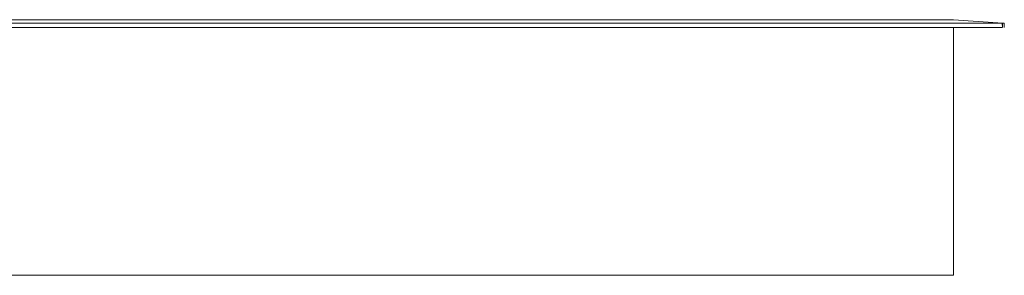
# Model space of a CAD drawing. Header units: millimetres. Extents: x 0 to 3102, y -513 to 108.
# Tile 18 of 32: x 1300 to 1666, y 0 to 95. Entities that reach past the tile are written whole.
import ezdxf

# ---------------------------------------------------------------- set-up
doc = ezdxf.new("R2010")
doc.units = ezdxf.units.MM
doc.layers.add('CI282602M_dwg', color=8, linetype='Continuous', lineweight=9)

# ---------------------------------------------------------------- blocks, each defined once
blk = doc.blocks.new('CI282602M_dwg-300031-Północ')
at = {"color": 18, "lineweight": 9}
for p, q in [((-774.14, 95.19), (-18.86, 95.19)), ((-18.86, 95.19), (-0.54, 93.95)), ((-792.39, 93.91), (-0.78, 93.91)), ((-792.39, 92.32), (-0.78, 92.32)), ((-18.86, 92.32), (-18.86, 0.26)), ((-0.71, 92.32), (-0.78, 93.91)), ((-0.71, 93.91), (-0.54, 93.95)), ((-0.71, 93.91), (-0.71, 92.32)), ((-0.02, 93.91), (-0.54, 93.95)), ((-0.54, 93.95), (-0.02, 93.91)), ((-0.02, 93.91), (-0.02, 92.32)), ((-0.02, 92.32), (-0.02, 93.91)), ((-18.86, 0.26), (-774.14, 0.26))]:
    blk.add_line(p, q, dxfattribs=at)

msp = doc.modelspace()

# ---------------------------------------------------------------- block references
at = {"layer": 'CI282602M_dwg', "color": 18}
msp.add_blockref('CI282602M_dwg-300031-Północ', (1665.62, 0), dxfattribs=at)

doc.saveas('drawing.dxf')
